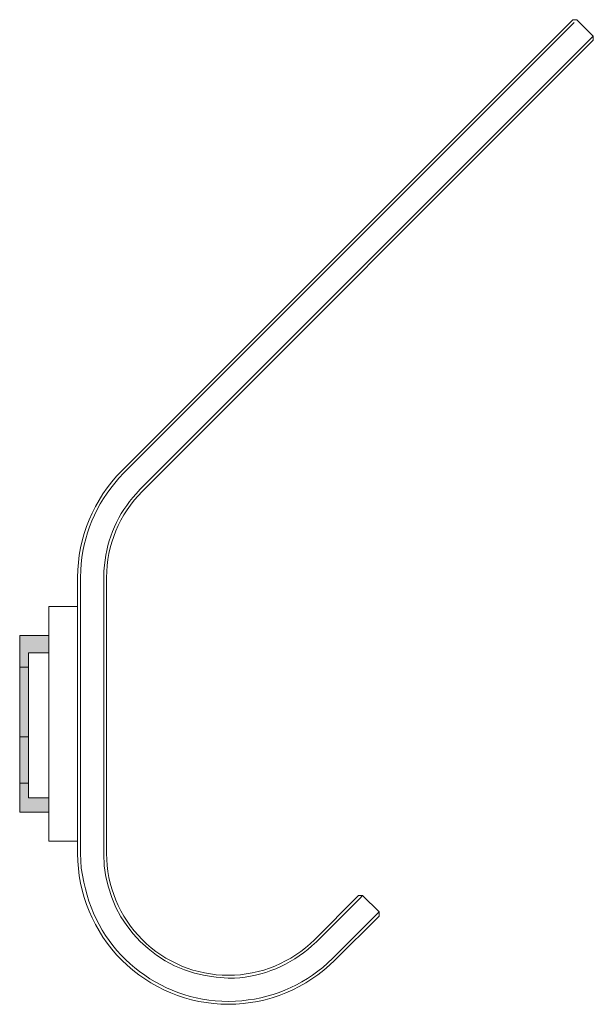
# Model space of a CAD drawing. Header units: centimetres. Extents: x -34.7 to 28.1, y -9.9 to 33.9.
# Tile 1 of 8: x -34.7 to -24.8, y 17 to 33.9. Entities that reach past the tile are written whole.
import ezdxf

# ---------------------------------------------------------------- set-up
doc = ezdxf.new("R2010")
doc.units = ezdxf.units.CM
doc.header["$LTSCALE"] = 2.54
doc.layers.add('Keine', color=7, linetype='Continuous', lineweight=5)

# ---------------------------------------------------------------- blocks, each defined once
blk = doc.blocks.new('Gruppe')
at = {"layer": 'Keine', "linetype": 'Continuous', "lineweight": 0}
blk.add_hatch(color=8, dxfattribs=at).paths.add_polyline_path([(-34.675, 23.315), (-34.175, 23.315), (-34.175, 20.265), (-34.675, 20.265)])
at = {"layer": 'Keine', "color": 7, "linetype": 'Continuous', "lineweight": 9}
for p, q in [((-24.828, 33.602), (-24.778, 33.652)), ((-33.675, 19.543), (-33.675, 24.315)), ((-33.625, 24.315), (-33.625, 19.543)), ((-33.225, 19.55), (-33.225, 24.315)), ((-33.175, 24.315), (-33.175, 19.552)), ((-28.808, 18.777), (-28.758, 18.827)), ((-28.525, 18.494), (-28.475, 18.544)), ((-28.525, 18.494), (-29.272, 17.748)), ((-29.236, 17.712), (-29.237, 17.713))]:
    blk.add_line(p, q, dxfattribs=at)
at = {"layer": 'Keine', "color": 7, "linetype": 'Continuous', "lineweight": 9, "flags": 128}
for points in [[(-33.175, 24.314, -0.198888), (-32.56, 25.799), (-24.778, 33.581), (-24.778, 33.652), (-25.06, 33.935), (-25.131, 33.935), (-32.913, 26.152, 0.198893), (-33.675, 24.314, 0.198893)], [(-25.11, 33.885), (-32.878, 26.118), (-32.962, 26.025, 0.174261), (-33.622, 24.439), (-33.625, 24.313)], [(-33.225, 24.316), (-33.222, 24.421), (-33.212, 24.526, -0.161696), (-32.667, 25.759), (-32.595, 25.834), (-24.828, 33.602)], [(-33.675, 19.551, 0.414214), (-31.075, 16.951, 0.198912), (-29.237, 17.713, 0.198912)], [(-33.626, 19.553), (-33.613, 19.301), (-33.566, 19.056, 0.359321), (-31.075, 17.001), (-30.95, 17.006, 0.17428), (-29.362, 17.661), (-29.271, 17.748)], [(-33.225, 19.549), (-33.215, 19.34, 0.359286), (-31.285, 17.421), (-31.076, 17.401), (-30.971, 17.404, 0.174279), (-29.634, 17.959), (-29.556, 18.03), (-28.808, 18.777)], [(-33.175, 19.551, 0.414214), (-31.075, 17.451, 0.198912), (-29.59, 18.066), (-28.829, 18.827), (-28.758, 18.827), (-28.475, 18.544), (-28.475, 18.474), (-29.236, 17.712)]]:
    blk.add_lwpolyline(points, format="xyb", dxfattribs=at)
at = {"layer": 'Keine', "color": 7, "linetype": 'Continuous', "lineweight": 9}
for points in [[(-34.175, 23.815), (-33.675, 23.815), (-33.675, 19.765), (-34.175, 19.765)], [(-34.675, 23.315), (-34.175, 23.315), (-34.175, 20.265), (-34.675, 20.265)]]:
    blk.add_lwpolyline(points, close=True, dxfattribs=at)
at = {"color": 7, "linetype": 'Continuous', "lineweight": 9}
blk.add_wipeout([(-34.525, 23.015), (-34.175, 23.015), (-34.175, 20.515), (-34.525, 20.515)], dxfattribs=at).dxf.layer = 'Keine'
at = {"layer": 'Keine', "linetype": 'Continuous', "lineweight": 0}
for color, points in [(254, [(-34.675, 22.765), (-34.525, 22.765), (-34.525, 20.765), (-34.675, 20.765)]), (253, [(-34.675, 21.565), (-34.525, 21.565), (-34.525, 20.765), (-34.675, 20.765)])]:
    blk.add_hatch(color=color, dxfattribs=at).paths.add_polyline_path(points)
at = {"layer": 'Keine', "color": 7, "linetype": 'Continuous', "lineweight": 9}
for points in [[(-34.525, 23.015), (-34.175, 23.015), (-34.175, 20.515), (-34.525, 20.515)], [(-34.675, 22.765), (-34.525, 22.765), (-34.525, 20.765), (-34.675, 20.765)], [(-34.675, 21.565), (-34.525, 21.565), (-34.525, 20.765), (-34.675, 20.765)]]:
    blk.add_lwpolyline(points, close=True, dxfattribs=at)

msp = doc.modelspace()

# ---------------------------------------------------------------- block references
at = {"layer": 'Keine', "color": 7}
msp.add_blockref('Gruppe', (0, 0), dxfattribs=at)

doc.saveas('drawing.dxf')
